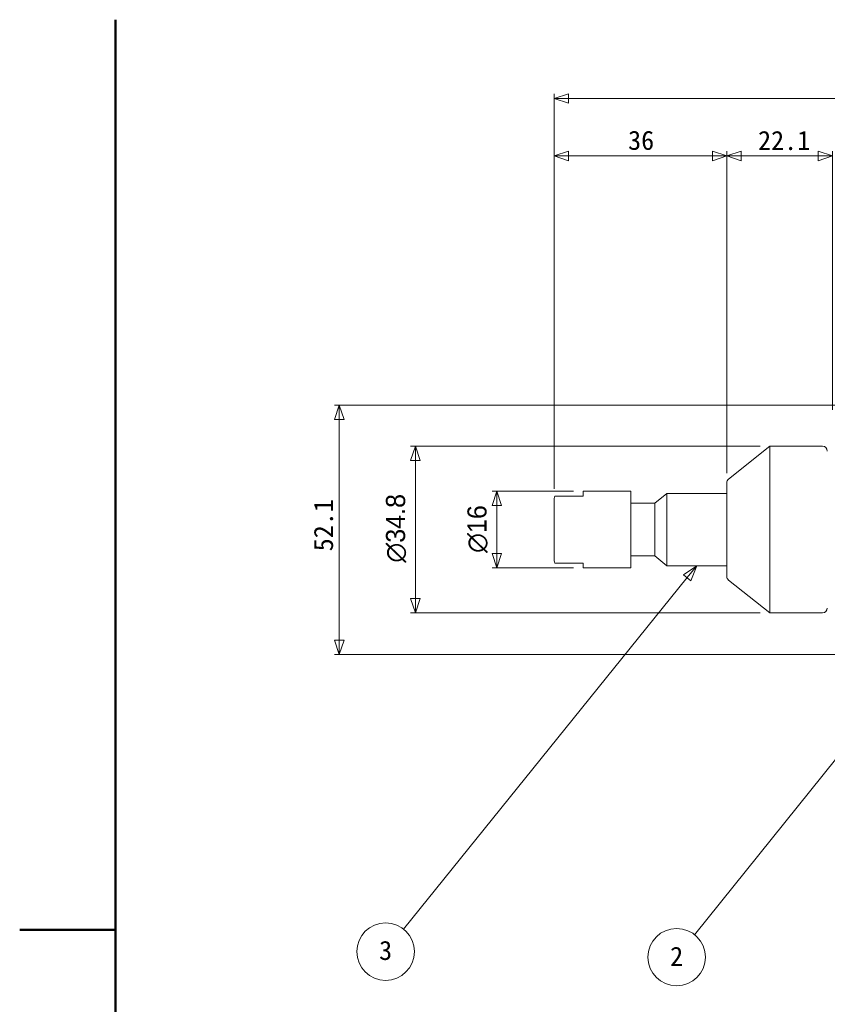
# Model space of a CAD drawing. Header units: millimetres. Extents: x 0 to 594, y 0 to 420.
# Tile 2 of 5: x 0 to 169, y 194 to 400. Entities that reach past the tile are written whole.
import ezdxf

# ---------------------------------------------------------------- set-up
doc = ezdxf.new("R2010")
doc.units = ezdxf.units.MM
doc.header["$LTSCALE"] = 2
doc.layers.get('0').update_dxf_attribs({"lineweight": 18})
for name, color, linetype, lineweight in [('可見邊線(ISO)', 7, 'Continuous', 9), ('圖框_0', 7, 'Continuous', 50), ('標註(ISO)', 7, 'Continuous', 9), ('符號(ISO)', 7, 'Continuous', 9)]:
    doc.layers.add(name, color=color, linetype=linetype, lineweight=lineweight)
doc.dimstyles.new('標註', dxfattribs={"dimscale": 2, "dimtxt": 2, "dimasz": 1.5, "dimexe": 0.5, "dimexo": 1, "dimgap": 0.5, "dimtad": 1, "dimdec": 3, "dimrnd": 1e-08, "dimdsep": 46, "dimtxsty": 'Standard', "dimblk": 'Filled-1', "dimcen": 0.09, "dimdle": 5, "dimclrd": 3, "dimclre": 3, "dimclrt": 3, "dimazin": 2, "dimtfac": 1, "dimtdec": 3, "dimtmove": 0, "dimatfit": 3, "dimldrblk": 'Filled-1', "dimfxl": 0, "dimtolj": 1, "dimlwd": 9, "dimlwe": 9, "dimarcsym": 0})

# ---------------------------------------------------------------- blocks, each defined once
blk = doc.blocks.new('Borders Default Border')
at = {"layer": '圖框_0', "flags": 128}
for points in [[(10, 10), (10, 200)], [(0, 105), (10, 105)]]:
    blk.add_lwpolyline(points, dxfattribs=at)
blk = doc.blocks.new('Filled-1')
at = {"color": 0}
for p, q in [((0, 0), (-1, 0.333)), ((-1, 0.333), (-1, -0.333)), ((-1, 0), (0, 0)), ((-1, -0.333), (0, 0))]:
    blk.add_line(p, q, dxfattribs=at)
at = {"color": 0, "flags": 128}
blk.add_lwpolyline([(-1, -0.333), (0, 0)], dxfattribs=at)
at = {"color": 0}
blk.add_solid([(-1, -0.333), (0, 0), (-1, 0.333), (-1, -0.333)], dxfattribs=at)
blk = doc.blocks.new('*D38')
at = {"layer": 'Defpoints', "color": 0, "linetype": 'Continuous'}
for p in [(66.71, 319.54), (172.71, 319.54), (172.71, 267.47)]:
    blk.add_point(p, dxfattribs=at)
at = {"layer": '標註(ISO)', "color": 3, "linetype": 'Continuous', "lineweight": 9}
for p, q in [((170.71, 319.54), (65.71, 319.54)), ((66.71, 270.47), (66.71, 316.54)), ((170.71, 267.47), (65.71, 267.47))]:
    blk.add_line(p, q, dxfattribs=at)
at = {"layer": '標註(ISO)', "color": 3, "linetype": 'Continuous', "lineweight": 9, "xscale": 3, "yscale": 3, "zscale": 3}
for p, rotation in [((66.71, 319.54), 90), ((66.71, 267.47), 270)]:
    blk.add_blockref('Filled-1', p, dxfattribs=dict(at, rotation=rotation))
at = {"layer": '標註(ISO)', "color": 3, "linetype": 'Continuous', "lineweight": 9, "insert": (63.45, 289), "char_height": 4, "attachment_point": 4, "rotation": 90}
blk.add_mtext('\\A1;52.1', dxfattribs=at)
blk = doc.blocks.new('*D39')
at = {"layer": 'Defpoints', "color": 0, "linetype": 'Continuous'}
for p in [(99.61, 301.54), (117.61, 301.54), (117.61, 285.54)]:
    blk.add_point(p, dxfattribs=at)
at = {"layer": '標註(ISO)', "color": 3, "linetype": 'Continuous', "lineweight": 9}
for p, q in [((115.61, 301.54), (98.61, 301.54)), ((99.61, 288.54), (99.61, 298.54)), ((115.61, 285.54), (98.61, 285.54))]:
    blk.add_line(p, q, dxfattribs=at)
at = {"layer": '標註(ISO)', "color": 3, "linetype": 'Continuous', "lineweight": 9, "xscale": 3, "yscale": 3, "zscale": 3}
for p, rotation in [((99.61, 301.54), 90), ((99.61, 285.54), 270)]:
    blk.add_blockref('Filled-1', p, dxfattribs=dict(at, rotation=rotation))
at = {"layer": '標註(ISO)', "color": 3, "linetype": 'Continuous', "lineweight": 9, "insert": (95.6, 288.67), "char_height": 4, "attachment_point": 4, "rotation": 90}
blk.add_mtext('\\A1;{\\fAIGDT|b0|i0;\\ln}\\f新細明體|b0|i0;16', dxfattribs=at)
blk = doc.blocks.new('*D40')
at = {"layer": 'Defpoints', "color": 0, "linetype": 'Continuous'}
for p in [(82.61, 310.94), (156.61, 310.94), (156.61, 276.14)]:
    blk.add_point(p, dxfattribs=at)
at = {"layer": '標註(ISO)', "color": 3, "linetype": 'Continuous', "lineweight": 9}
for p, q in [((154.61, 310.94), (81.61, 310.94)), ((82.61, 279.14), (82.61, 307.94)), ((154.61, 276.14), (81.61, 276.14))]:
    blk.add_line(p, q, dxfattribs=at)
at = {"layer": '標註(ISO)', "color": 3, "linetype": 'Continuous', "lineweight": 9, "xscale": 3, "yscale": 3, "zscale": 3}
for p, rotation in [((82.61, 310.94), 90), ((82.61, 276.14), 270)]:
    blk.add_blockref('Filled-1', p, dxfattribs=dict(at, rotation=rotation))
at = {"layer": '標註(ISO)', "color": 3, "linetype": 'Continuous', "lineweight": 9, "insert": (78.6, 286.64), "char_height": 4, "attachment_point": 4, "rotation": 90}
blk.add_mtext('\\A1;{\\fAIGDT|b0|i0;\\ln}\\f新細明體|b0|i0;34.8', dxfattribs=at)
blk = doc.blocks.new('*D41')
at = {"layer": 'Defpoints', "color": 0, "linetype": 'Continuous'}
for p in [(280.51, 383.54), (280.51, 357.54), (111.61, 300.04)]:
    blk.add_point(p, dxfattribs=at)
at = {"layer": '標註(ISO)', "color": 3, "linetype": 'Continuous', "lineweight": 9}
for p, q in [((111.61, 302.04), (111.61, 384.54)), ((280.51, 359.54), (280.51, 384.54)), ((114.61, 383.54), (277.51, 383.54))]:
    blk.add_line(p, q, dxfattribs=at)
at = {"layer": '標註(ISO)', "color": 3, "linetype": 'Continuous', "lineweight": 9, "xscale": 3, "yscale": 3, "zscale": 3, "rotation": 180}
blk.add_blockref('Filled-1', (111.61, 383.54), dxfattribs=at)
at = {"layer": '標註(ISO)', "color": 3, "linetype": 'Continuous', "lineweight": 9, "xscale": 3, "yscale": 3, "zscale": 3}
blk.add_blockref('Filled-1', (280.51, 383.54), dxfattribs=at)
at = {"layer": '標註(ISO)', "color": 3, "linetype": 'Continuous', "lineweight": 9, "insert": (190.29, 386.82), "char_height": 4, "attachment_point": 4}
blk.add_mtext('\\A1;168.9', dxfattribs=at)
blk = doc.blocks.new('*D44')
at = {"layer": 'Defpoints', "color": 0, "linetype": 'Continuous'}
for p in [(147.61, 371.54), (169.71, 316.54), (147.61, 303.31)]:
    blk.add_point(p, dxfattribs=at)
at = {"layer": '標註(ISO)', "color": 3, "linetype": 'Continuous', "lineweight": 9}
for p, q in [((147.61, 305.31), (147.61, 372.54)), ((169.71, 318.54), (169.71, 372.54)), ((166.71, 371.54), (150.61, 371.54))]:
    blk.add_line(p, q, dxfattribs=at)
at = {"layer": '標註(ISO)', "color": 3, "linetype": 'Continuous', "lineweight": 9, "xscale": 3, "yscale": 3, "zscale": 3, "rotation": 180}
blk.add_blockref('Filled-1', (147.61, 371.54), dxfattribs=at)
at = {"layer": '標註(ISO)', "color": 3, "linetype": 'Continuous', "lineweight": 9, "xscale": 3, "yscale": 3, "zscale": 3}
blk.add_blockref('Filled-1', (169.71, 371.54), dxfattribs=at)
at = {"layer": '標註(ISO)', "color": 3, "linetype": 'Continuous', "lineweight": 9, "insert": (154.15, 374.75), "char_height": 4, "attachment_point": 4}
blk.add_mtext('\\A1;22.1', dxfattribs=at)
blk = doc.blocks.new('*D45')
at = {"layer": 'Defpoints', "color": 0, "linetype": 'Continuous'}
for p in [(111.61, 371.54), (147.61, 303.31), (111.61, 300.04)]:
    blk.add_point(p, dxfattribs=at)
at = {"layer": '標註(ISO)', "color": 3, "linetype": 'Continuous', "lineweight": 9}
for p, q in [((111.61, 302.04), (111.61, 372.54)), ((147.61, 305.31), (147.61, 372.54)), ((144.61, 371.54), (114.61, 371.54))]:
    blk.add_line(p, q, dxfattribs=at)
at = {"layer": '標註(ISO)', "color": 3, "linetype": 'Continuous', "lineweight": 9, "xscale": 3, "yscale": 3, "zscale": 3, "rotation": 180}
blk.add_blockref('Filled-1', (111.61, 371.54), dxfattribs=at)
at = {"layer": '標註(ISO)', "color": 3, "linetype": 'Continuous', "lineweight": 9, "xscale": 3, "yscale": 3, "zscale": 3}
blk.add_blockref('Filled-1', (147.61, 371.54), dxfattribs=at)
at = {"layer": '標註(ISO)', "color": 3, "linetype": 'Continuous', "lineweight": 9, "insert": (127.02, 374.79), "char_height": 4, "attachment_point": 4}
blk.add_mtext('\\A1;36', dxfattribs=at)
blk = doc.blocks.new('Balloon2')
at = {"layer": '符號(ISO)', "color": 3, "linetype": 'Continuous', "lineweight": 9}
for p, q in [((93.94, 133.73), (92.55, 132.8)), ((92.94, 132.48), (93.94, 133.73)), ((93.33, 132.17), (93.94, 133.73)), ((92.55, 132.8), (93.33, 132.17)), ((92.94, 132.48), (70.45, 104.47))]:
    blk.add_line(p, q, dxfattribs=at)
at = {"layer": '符號(ISO)', "color": 3, "linetype": 'Continuous', "lineweight": 9, "flags": 128}
blk.add_lwpolyline([(93.33, 132.17), (93.94, 133.73)], dxfattribs=at)
at = {"layer": '符號(ISO)'}
blk.add_circle((68.58, 102.13), 3, dxfattribs=at)
at = {"layer": '符號(ISO)', "color": 3}
blk.add_solid([(93.33, 132.17), (93.94, 133.73), (92.55, 132.8), (93.33, 132.17)], dxfattribs=at)
at = {"layer": '符號(ISO)', "color": 3, "insert": (68.58, 102.22), "char_height": 2, "attachment_point": 5}
blk.add_mtext('2', dxfattribs=at)
blk = doc.blocks.new('Balloon3')
at = {"layer": '符號(ISO)', "color": 3, "linetype": 'Continuous', "lineweight": 9}
for p, q in [((70.68, 142.99), (69.29, 142.06)), ((69.68, 141.75), (70.68, 142.99)), ((70.07, 141.43), (70.68, 142.99)), ((69.29, 142.06), (70.07, 141.43)), ((69.68, 141.75), (40.08, 105.05))]:
    blk.add_line(p, q, dxfattribs=at)
at = {"layer": '符號(ISO)', "color": 3, "linetype": 'Continuous', "lineweight": 9, "flags": 128}
blk.add_lwpolyline([(70.07, 141.43), (70.68, 142.99)], dxfattribs=at)
at = {"layer": '符號(ISO)'}
blk.add_circle((38.2, 102.71), 3, dxfattribs=at)
at = {"layer": '符號(ISO)', "color": 3}
blk.add_solid([(70.07, 141.43), (70.68, 142.99), (69.29, 142.06), (70.07, 141.43)], dxfattribs=at)
at = {"layer": '符號(ISO)', "color": 3, "insert": (38.2, 102.82), "char_height": 2, "attachment_point": 5}
blk.add_mtext('3', dxfattribs=at)

msp = doc.modelspace()

# ---------------------------------------------------------------- linework, layer by layer
at = {"layer": '可見邊線(ISO)'}
for p, q in [((147.9882, 304.0904), (156.6102, 310.9401)), ((156.6102, 310.9401), (156.6102, 276.1401)), ((167.6102, 310.9401), (156.6102, 310.9401)), ((147.6102, 283.7728), (147.6102, 303.3074)), ((113.1102, 300.5401), (111.696, 300.5401)), ((117.6102, 300.5401), (113.1102, 300.5401)), ((127.6102, 301.5401), (117.6102, 301.5401)), ((117.6102, 300.5401), (117.6102, 301.5401)), ((127.6102, 301.5401), (127.6102, 285.5401)), ((132.6102, 299.0401), (135.1102, 301.0915)), ((135.1102, 301.0915), (135.1102, 285.9887)), ((147.6102, 301.0915), (135.1102, 301.0915)), ((111.6102, 287.0401), (111.6102, 300.0401)), ((132.6102, 299.0401), (127.6102, 299.0401)), ((132.6102, 299.0401), (132.6102, 288.0401)), ((132.6102, 288.0401), (127.6102, 288.0401)), ((132.6102, 288.0401), (135.1102, 285.9887)), ((111.696, 286.5401), (113.1102, 286.5401)), ((113.1102, 286.5401), (117.6102, 286.5401)), ((117.6102, 285.5401), (117.6102, 286.5401)), ((147.6102, 285.9887), (135.1102, 285.9887)), ((127.6102, 285.5401), (117.6102, 285.5401)), ((147.9882, 282.9899), (156.6102, 276.1401)), ((167.6102, 276.1401), (156.6102, 276.1401))]:
    msp.add_line(p, q, dxfattribs=at)
for centre, radius, start, end in [((167.6102, 309.9401), 1, 0, 90), ((148.6102, 303.3074), 1, 128.46519, 180), ((113.1102, 300.0401), 1.5, 160.528779, 180), ((113.1102, 287.0401), 1.5, 180, 199.471221), ((148.6102, 283.7728), 1, 180, 231.53481), ((167.6102, 277.1401), 1, 270, 0)]:
    msp.add_arc(centre, radius, start, end, dxfattribs=at)

# ---------------------------------------------------------------- block references
at = {"xscale": 2, "yscale": 2, "zscale": 2}
msp.add_blockref('Borders Default Border', (0, 0), dxfattribs=at)
at = {"layer": '符號(ISO)', "xscale": 2, "yscale": 2, "zscale": 2}
for name in ['Balloon3', 'Balloon2']:
    msp.add_blockref(name, (0, 0), dxfattribs=at)

# ---------------------------------------------------------------- dimensions: what is measured, and where the dimension line sits
at = {"layer": '標註(ISO)', "color": 3, "linetype": 'Continuous', "lineweight": 9}
for base, p1, p2, angle, override, picture, middle in [((280.5102, 383.5401), (111.6102, 300.0401), (280.5102, 357.5401), 180, {"dimgap": 0.5, "dimdec": 3, "dimtol": 0, "dimlim": 0, "dimtp": 0, "dimtm": 0, "dimtdec": 3, "dimtofl": 0, "dimatfit": 1}, '*D41', (196.1602, 383.5401)), ((111.6102, 371.5401), (147.6102, 303.3074), (111.6102, 300.0401), 180, {"dimgap": 0.5, "dimdec": 3, "dimtol": 0, "dimlim": 0, "dimtp": 0, "dimtm": 0, "dimtdec": 3, "dimtofl": 0, "dimatfit": 1}, '*D45', (129.6102, 371.5401)), ((147.6102, 371.5401), (169.7102, 316.5401), (147.6102, 303.3074), 180, {"dimgap": 0.5, "dimdec": 3, "dimtol": 0, "dimlim": 0, "dimtp": 0, "dimtm": 0, "dimtdec": 3, "dimtofl": 0, "dimatfit": 1}, '*D44', (158.6602, 371.5401)), ((66.7102, 319.5401), (172.7102, 267.4651), (172.7102, 319.5401), 90, {"dimgap": 0.5, "dimdec": 1, "dimtol": 0, "dimlim": 0, "dimtp": 0, "dimtm": 0, "dimtdec": 3, "dimtofl": 0, "dimatfit": 1}, '*D38', (66.7102, 293.5026))]:
    dim = msp.add_linear_dim(base=base, p1=p1, p2=p2, angle=angle, dimstyle='標註', override=override, dxfattribs=at)
    dim.commit()
    dim.dimension.update_dxf_attribs({"geometry": picture, "text_midpoint": middle, "dimtype": 160})
for base, p1, p2, picture, middle in [((82.6102, 310.9401), (156.6102, 276.1401), (156.6102, 310.9401), '*D40', (82.6102, 293.5401)), ((99.6102, 301.5401), (117.6102, 285.5401), (117.6102, 301.5401), '*D39', (99.6102, 293.5401))]:
    dim = msp.add_linear_dim(base=base, p1=p1, p2=p2, angle=90, text='{\\fAIGDT|b0|i0;\\ln}\\f新細明體|b0|i0;<>', dimstyle='標註', override={"dimgap": 0.5, "dimdec": 3, "dimtol": 0, "dimlim": 0, "dimtp": 0, "dimtm": 0, "dimtdec": 3, "dimtofl": 0, "dimatfit": 1}, dxfattribs=at)
    dim.commit()
    dim.dimension.update_dxf_attribs({"geometry": picture, "text_midpoint": middle, "dimtype": 160})

doc.saveas('drawing.dxf')
